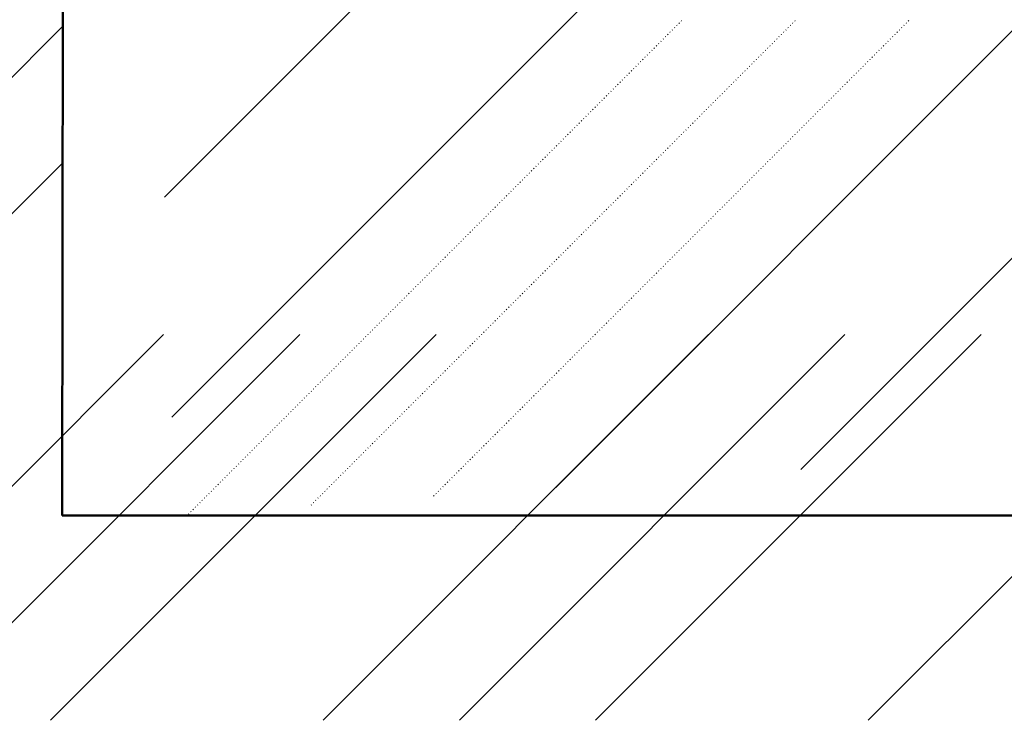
# Model space of a CAD drawing. Header units: millimetres. Extents: x 0 to 1260, y 0 to 297.
# Tile 26 of 104: x 118.68 to 126.35, y 209.27 to 214.72. Entities that reach past the tile are written whole.
import ezdxf

# ---------------------------------------------------------------- set-up
doc = ezdxf.new("R2010")
doc.units = ezdxf.units.MM
for name, pattern in [('K5LT32802', [0]), ('K5LT32806', [0]), ('K5LT_BASIC', [0])]:
    doc.linetypes.add(name, pattern=pattern)
doc.layers.add('Системный слой', color=7, linetype='Continuous')

# ---------------------------------------------------------------- blocks, each defined once
blk = doc.blocks.new('U96')
at = {"layer": 'Системный слой', "color": 7, "linetype": 'K5LT32802', "lineweight": 9}
for p, q in [((119.8098, 213.3406), (139.0343, 232.5651)), ((119.8666, 211.6297), (139.028, 230.7911)), ((122.8543, 211.0818), (138.012, 226.2395)), ((124.7625, 211.2222), (138.012, 224.4718))]:
    blk.add_line(p, q, dxfattribs=at)
at = {"layer": 'Системный слой', "color": 7, "linetype": 'K5LT32806', "lineweight": 18}
for p, q in [((123.7955, 214.6746), (123.799, 214.6781)), ((123.8131, 214.6923), (123.8167, 214.6958)), ((123.8308, 214.71), (123.8344, 214.7135)), ((124.6793, 214.6746), (124.6829, 214.6781)), ((124.697, 214.6923), (124.7006, 214.6958)), ((124.7147, 214.71), (124.7182, 214.7135)), ((125.5632, 214.6746), (125.5668, 214.6781)), ((125.5809, 214.6923), (125.5844, 214.6958)), ((125.5986, 214.71), (125.6021, 214.7135)), ((123.7071, 214.5862), (123.7106, 214.5898)), ((123.7248, 214.6039), (123.7283, 214.6074)), ((123.7424, 214.6216), (123.746, 214.6251)), ((123.7601, 214.6393), (123.7636, 214.6428)), ((123.7778, 214.6569), (123.7813, 214.6605)), ((124.591, 214.5862), (124.5945, 214.5898)), ((124.6086, 214.6039), (124.6122, 214.6074)), ((124.6263, 214.6216), (124.6298, 214.6251)), ((124.644, 214.6393), (124.6475, 214.6428)), ((124.6617, 214.6569), (124.6652, 214.6605)), ((125.4748, 214.5862), (125.4784, 214.5898)), ((125.4925, 214.6039), (125.4961, 214.6074)), ((125.5102, 214.6216), (125.5137, 214.6251)), ((125.5279, 214.6393), (125.5314, 214.6428)), ((125.5456, 214.6569), (125.5491, 214.6605)), ((123.6364, 214.5155), (123.6399, 214.5191)), ((123.654, 214.5332), (123.6576, 214.5367)), ((123.6717, 214.5509), (123.6753, 214.5544)), ((123.6894, 214.5685), (123.6929, 214.5721)), ((124.5202, 214.5155), (124.5238, 214.5191)), ((124.5379, 214.5332), (124.5415, 214.5367)), ((124.5556, 214.5509), (124.5591, 214.5544)), ((124.5733, 214.5685), (124.5768, 214.5721)), ((125.4041, 214.5155), (125.4077, 214.5191)), ((125.4218, 214.5332), (125.4253, 214.5367)), ((125.4395, 214.5509), (125.443, 214.5544)), ((125.4572, 214.5685), (125.4607, 214.5721)), ((123.5657, 214.4448), (123.5692, 214.4483)), ((123.5833, 214.4625), (123.5869, 214.466)), ((123.601, 214.4802), (123.6045, 214.4837)), ((123.6187, 214.4978), (123.6222, 214.5014)), ((124.4495, 214.4448), (124.4531, 214.4483)), ((124.4672, 214.4625), (124.4707, 214.466)), ((124.4849, 214.4802), (124.4884, 214.4837)), ((124.5026, 214.4978), (124.5061, 214.5014)), ((125.3334, 214.4448), (125.337, 214.4483)), ((125.3511, 214.4625), (125.3546, 214.466)), ((125.3688, 214.4802), (125.3723, 214.4837)), ((125.3865, 214.4978), (125.39, 214.5014)), ((123.4773, 214.3564), (123.4808, 214.36)), ((123.4949, 214.3741), (123.4985, 214.3776)), ((123.5126, 214.3918), (123.5162, 214.3953)), ((123.5303, 214.4094), (123.5338, 214.413)), ((123.548, 214.4271), (123.5515, 214.4307)), ((124.3611, 214.3564), (124.3647, 214.36)), ((124.3788, 214.3741), (124.3824, 214.3776)), ((124.3965, 214.3918), (124.4, 214.3953)), ((124.4142, 214.4094), (124.4177, 214.413)), ((124.4319, 214.4271), (124.4354, 214.4307)), ((125.245, 214.3564), (125.2486, 214.36)), ((125.2627, 214.3741), (125.2662, 214.3776)), ((125.2804, 214.3918), (125.2839, 214.3953)), ((125.2981, 214.4094), (125.3016, 214.413)), ((125.3157, 214.4271), (125.3193, 214.4307)), ((123.4066, 214.2857), (123.4101, 214.2892)), ((123.4242, 214.3034), (123.4278, 214.3069)), ((123.4419, 214.3211), (123.4454, 214.3246)), ((123.4596, 214.3387), (123.4631, 214.3423)), ((124.2904, 214.2857), (124.294, 214.2892)), ((124.3081, 214.3034), (124.3116, 214.3069)), ((124.3258, 214.3211), (124.3293, 214.3246)), ((124.3435, 214.3387), (124.347, 214.3423)), ((125.1743, 214.2857), (125.1779, 214.2892)), ((125.192, 214.3034), (125.1955, 214.3069)), ((125.2097, 214.3211), (125.2132, 214.3246)), ((125.2274, 214.3387), (125.2309, 214.3423)), ((123.3358, 214.215), (123.3394, 214.2185)), ((123.3535, 214.2327), (123.3571, 214.2362)), ((123.3712, 214.2503), (123.3747, 214.2539)), ((123.3889, 214.268), (123.3924, 214.2716)), ((124.2197, 214.215), (124.2233, 214.2185)), ((124.2374, 214.2327), (124.2409, 214.2362)), ((124.2551, 214.2503), (124.2586, 214.2539)), ((124.2728, 214.268), (124.2763, 214.2716)), ((125.1036, 214.215), (125.1071, 214.2185)), ((125.1213, 214.2327), (125.1248, 214.2362)), ((125.139, 214.2503), (125.1425, 214.2539)), ((125.1566, 214.268), (125.1602, 214.2716)), ((123.2475, 214.1266), (123.251, 214.1301)), ((123.2651, 214.1443), (123.2687, 214.1478)), ((123.2828, 214.162), (123.2863, 214.1655)), ((123.3005, 214.1796), (123.304, 214.1832)), ((123.3182, 214.1973), (123.3217, 214.2009)), ((124.1313, 214.1266), (124.1349, 214.1301)), ((124.149, 214.1443), (124.1525, 214.1478)), ((124.1667, 214.162), (124.1702, 214.1655)), ((124.1844, 214.1796), (124.1879, 214.1832)), ((124.202, 214.1973), (124.2056, 214.2009)), ((125.0152, 214.1266), (125.0188, 214.1301)), ((125.0329, 214.1443), (125.0364, 214.1478)), ((125.0506, 214.162), (125.0541, 214.1655)), ((125.0683, 214.1796), (125.0718, 214.1832)), ((125.0859, 214.1973), (125.0895, 214.2009)), ((123.1767, 214.0559), (123.1803, 214.0594)), ((123.1944, 214.0736), (123.198, 214.0771)), ((123.2121, 214.0913), (123.2156, 214.0948)), ((123.2298, 214.1089), (123.2333, 214.1125)), ((124.0606, 214.0559), (124.0642, 214.0594)), ((124.0783, 214.0736), (124.0818, 214.0771)), ((124.096, 214.0913), (124.0995, 214.0948)), ((124.1137, 214.1089), (124.1172, 214.1125)), ((124.9445, 214.0559), (124.948, 214.0594)), ((124.9622, 214.0736), (124.9657, 214.0771)), ((124.9799, 214.0913), (124.9834, 214.0948)), ((124.9975, 214.1089), (125.0011, 214.1125)), ((123.106, 213.9852), (123.1096, 213.9887)), ((123.1237, 214.0029), (123.1272, 214.0064)), ((123.1414, 214.0205), (123.1449, 214.0241)), ((123.1591, 214.0382), (123.1626, 214.0418)), ((123.9899, 213.9852), (123.9935, 213.9887)), ((124.0076, 214.0029), (124.0111, 214.0064)), ((124.0253, 214.0205), (124.0288, 214.0241)), ((124.0429, 214.0382), (124.0465, 214.0418)), ((124.8738, 213.9852), (124.8773, 213.9887)), ((124.8915, 214.0029), (124.895, 214.0064)), ((124.9092, 214.0205), (124.9127, 214.0241)), ((124.9268, 214.0382), (124.9304, 214.0418)), ((123.0176, 213.8968), (123.0212, 213.9003)), ((123.0353, 213.9145), (123.0389, 213.918)), ((123.053, 213.9322), (123.0565, 213.9357)), ((123.0707, 213.9498), (123.0742, 213.9534)), ((123.0884, 213.9675), (123.0919, 213.971)), ((123.9015, 213.8968), (123.9051, 213.9003)), ((123.9192, 213.9145), (123.9227, 213.918)), ((123.9369, 213.9322), (123.9404, 213.9357)), ((123.9546, 213.9498), (123.9581, 213.9534)), ((123.9722, 213.9675), (123.9758, 213.971)), ((124.7854, 213.8968), (124.7889, 213.9003)), ((124.8031, 213.9145), (124.8066, 213.918)), ((124.8208, 213.9322), (124.8243, 213.9357)), ((124.8384, 213.9498), (124.842, 213.9534)), ((124.8561, 213.9675), (124.8597, 213.971)), ((122.9469, 213.8261), (122.9505, 213.8296)), ((122.9646, 213.8438), (122.9681, 213.8473)), ((122.9823, 213.8614), (122.9858, 213.865)), ((123, 213.8791), (123.0035, 213.8827)), ((123.8308, 213.8261), (123.8344, 213.8296)), ((123.8485, 213.8438), (123.852, 213.8473)), ((123.8662, 213.8614), (123.8697, 213.865)), ((123.8838, 213.8791), (123.8874, 213.8827)), ((124.7147, 213.8261), (124.7182, 213.8296)), ((124.7324, 213.8438), (124.7359, 213.8473)), ((124.7501, 213.8614), (124.7536, 213.865)), ((124.7677, 213.8791), (124.7713, 213.8827)), ((122.8762, 213.7554), (122.8798, 213.7589)), ((122.8939, 213.7731), (122.8974, 213.7766)), ((122.9116, 213.7907), (122.9151, 213.7943)), ((122.9293, 213.8084), (122.9328, 213.8119)), ((123.7601, 213.7554), (123.7636, 213.7589)), ((123.7778, 213.7731), (123.7813, 213.7766)), ((123.7955, 213.7907), (123.799, 213.7943)), ((123.8131, 213.8084), (123.8167, 213.8119)), ((124.644, 213.7554), (124.6475, 213.7589)), ((124.6617, 213.7731), (124.6652, 213.7766)), ((124.6793, 213.7907), (124.6829, 213.7943)), ((124.697, 213.8084), (124.7006, 213.8119)), ((122.7878, 213.667), (122.7914, 213.6705)), ((122.8055, 213.6847), (122.809, 213.6882)), ((122.8232, 213.7023), (122.8267, 213.7059)), ((122.8409, 213.72), (122.8444, 213.7236)), ((122.8585, 213.7377), (122.8621, 213.7412)), ((123.6717, 213.667), (123.6753, 213.6705)), ((123.6894, 213.6847), (123.6929, 213.6882)), ((123.7071, 213.7023), (123.7106, 213.7059)), ((123.7248, 213.72), (123.7283, 213.7236)), ((123.7424, 213.7377), (123.746, 213.7412)), ((124.5556, 213.667), (124.5591, 213.6705)), ((124.5733, 213.6847), (124.5768, 213.6882)), ((124.591, 213.7023), (124.5945, 213.7059)), ((124.6086, 213.72), (124.6122, 213.7236)), ((124.6263, 213.7377), (124.6298, 213.7412)), ((122.7171, 213.5963), (122.7207, 213.5998)), ((122.7348, 213.614), (122.7383, 213.6175)), ((122.7525, 213.6316), (122.756, 213.6352)), ((122.7702, 213.6493), (122.7737, 213.6528)), ((123.601, 213.5963), (123.6045, 213.5998)), ((123.6187, 213.614), (123.6222, 213.6175)), ((123.6364, 213.6316), (123.6399, 213.6352)), ((123.654, 213.6493), (123.6576, 213.6528)), ((124.4849, 213.5963), (124.4884, 213.5998)), ((124.5026, 213.614), (124.5061, 213.6175)), ((124.5202, 213.6316), (124.5238, 213.6352)), ((124.5379, 213.6493), (124.5415, 213.6528)), ((122.6464, 213.5256), (122.6499, 213.5291)), ((122.6641, 213.5432), (122.6676, 213.5468)), ((122.6818, 213.5609), (122.6853, 213.5645)), ((122.6994, 213.5786), (122.703, 213.5821)), ((123.5303, 213.5256), (123.5338, 213.5291)), ((123.548, 213.5432), (123.5515, 213.5468)), ((123.5657, 213.5609), (123.5692, 213.5645)), ((123.5833, 213.5786), (123.5869, 213.5821)), ((124.4142, 213.5256), (124.4177, 213.5291)), ((124.4319, 213.5432), (124.4354, 213.5468)), ((124.4495, 213.5609), (124.4531, 213.5645)), ((124.4672, 213.5786), (124.4707, 213.5821)), ((122.558, 213.4372), (122.5616, 213.4407)), ((122.5757, 213.4549), (122.5792, 213.4584)), ((122.5934, 213.4725), (122.5969, 213.4761)), ((122.6111, 213.4902), (122.6146, 213.4937)), ((122.6287, 213.5079), (122.6323, 213.5114)), ((123.4419, 213.4372), (123.4454, 213.4407)), ((123.4596, 213.4549), (123.4631, 213.4584)), ((123.4773, 213.4725), (123.4808, 213.4761)), ((123.4949, 213.4902), (123.4985, 213.4937)), ((123.5126, 213.5079), (123.5162, 213.5114)), ((124.3258, 213.4372), (124.3293, 213.4407)), ((124.3435, 213.4549), (124.347, 213.4584)), ((124.3611, 213.4725), (124.3647, 213.4761)), ((124.3788, 213.4902), (124.3824, 213.4937)), ((124.3965, 213.5079), (124.4, 213.5114)), ((122.4873, 213.3665), (122.4908, 213.37)), ((122.505, 213.3841), (122.5085, 213.3877)), ((122.5227, 213.4018), (122.5262, 213.4054)), ((122.5403, 213.4195), (122.5439, 213.423)), ((123.3712, 213.3665), (123.3747, 213.37)), ((123.3889, 213.3841), (123.3924, 213.3877)), ((123.4066, 213.4018), (123.4101, 213.4054)), ((123.4242, 213.4195), (123.4278, 213.423)), ((124.2551, 213.3665), (124.2586, 213.37)), ((124.2728, 213.3841), (124.2763, 213.3877)), ((124.2904, 213.4018), (124.294, 213.4054)), ((124.3081, 213.4195), (124.3116, 213.423)), ((122.4166, 213.2958), (122.4201, 213.2993)), ((122.4343, 213.3134), (122.4378, 213.317)), ((122.452, 213.3311), (122.4555, 213.3346)), ((122.4696, 213.3488), (122.4732, 213.3523)), ((123.3005, 213.2958), (123.304, 213.2993)), ((123.3182, 213.3134), (123.3217, 213.317)), ((123.3358, 213.3311), (123.3394, 213.3346)), ((123.3535, 213.3488), (123.3571, 213.3523)), ((124.1844, 213.2958), (124.1879, 213.2993)), ((124.202, 213.3134), (124.2056, 213.317)), ((124.2197, 213.3311), (124.2233, 213.3346)), ((124.2374, 213.3488), (124.2409, 213.3523)), ((122.3282, 213.2074), (122.3317, 213.2109)), ((122.3459, 213.225), (122.3494, 213.2286)), ((122.3636, 213.2427), (122.3671, 213.2463)), ((122.3812, 213.2604), (122.3848, 213.2639)), ((122.3989, 213.2781), (122.4025, 213.2816)), ((123.2121, 213.2074), (123.2156, 213.2109)), ((123.2298, 213.225), (123.2333, 213.2286)), ((123.2475, 213.2427), (123.251, 213.2463)), ((123.2651, 213.2604), (123.2687, 213.2639)), ((123.2828, 213.2781), (123.2863, 213.2816)), ((124.096, 213.2074), (124.0995, 213.2109)), ((124.1137, 213.225), (124.1172, 213.2286)), ((124.1313, 213.2427), (124.1349, 213.2463)), ((124.149, 213.2604), (124.1525, 213.2639)), ((124.1667, 213.2781), (124.1702, 213.2816)), ((122.2575, 213.1367), (122.261, 213.1402)), ((122.2752, 213.1543), (122.2787, 213.1579)), ((122.2929, 213.172), (122.2964, 213.1755)), ((122.3105, 213.1897), (122.3141, 213.1932)), ((123.1414, 213.1367), (123.1449, 213.1402)), ((123.1591, 213.1543), (123.1626, 213.1579)), ((123.1767, 213.172), (123.1803, 213.1755)), ((123.1944, 213.1897), (123.198, 213.1932)), ((124.0253, 213.1367), (124.0288, 213.1402)), ((124.0429, 213.1543), (124.0465, 213.1579)), ((124.0606, 213.172), (124.0642, 213.1755)), ((124.0783, 213.1897), (124.0818, 213.1932)), ((122.1868, 213.0659), (122.1903, 213.0695)), ((122.2045, 213.0836), (122.208, 213.0872)), ((122.2221, 213.1013), (122.2257, 213.1048)), ((122.2398, 213.119), (122.2434, 213.1225)), ((123.0707, 213.0659), (123.0742, 213.0695)), ((123.0884, 213.0836), (123.0919, 213.0872)), ((123.106, 213.1013), (123.1096, 213.1048)), ((123.1237, 213.119), (123.1272, 213.1225)), ((123.9546, 213.0659), (123.9581, 213.0695)), ((123.9722, 213.0836), (123.9758, 213.0872)), ((123.9899, 213.1013), (123.9935, 213.1048)), ((124.0076, 213.119), (124.0111, 213.1225)), ((122.0984, 212.9776), (122.1019, 212.9811)), ((122.1161, 212.9952), (122.1196, 212.9988)), ((122.1338, 213.0129), (122.1373, 213.0164)), ((122.1514, 213.0306), (122.155, 213.0341)), ((122.1691, 213.0483), (122.1727, 213.0518)), ((122.9823, 212.9776), (122.9858, 212.9811)), ((123, 212.9952), (123.0035, 212.9988)), ((123.0176, 213.0129), (123.0212, 213.0164)), ((123.0353, 213.0306), (123.0389, 213.0341)), ((123.053, 213.0483), (123.0565, 213.0518)), ((123.8662, 212.9776), (123.8697, 212.9811)), ((123.8838, 212.9952), (123.8874, 212.9988)), ((123.9015, 213.0129), (123.9051, 213.0164)), ((123.9192, 213.0306), (123.9227, 213.0341)), ((123.9369, 213.0483), (123.9404, 213.0518)), ((122.0277, 212.9068), (122.0312, 212.9104)), ((122.0454, 212.9245), (122.0489, 212.9281)), ((122.063, 212.9422), (122.0666, 212.9457)), ((122.0807, 212.9599), (122.0843, 212.9634)), ((122.9116, 212.9068), (122.9151, 212.9104)), ((122.9293, 212.9245), (122.9328, 212.9281)), ((122.9469, 212.9422), (122.9505, 212.9457)), ((122.9646, 212.9599), (122.9681, 212.9634)), ((123.7955, 212.9068), (123.799, 212.9104)), ((123.8131, 212.9245), (123.8167, 212.9281)), ((123.8308, 212.9422), (123.8344, 212.9457)), ((123.8485, 212.9599), (123.852, 212.9634)), ((121.957, 212.8361), (121.9605, 212.8397)), ((121.9747, 212.8538), (121.9782, 212.8573)), ((121.9923, 212.8715), (121.9959, 212.875)), ((122.01, 212.8892), (122.0136, 212.8927)), ((122.8409, 212.8361), (122.8444, 212.8397)), ((122.8585, 212.8538), (122.8621, 212.8573)), ((122.8762, 212.8715), (122.8798, 212.875)), ((122.8939, 212.8892), (122.8974, 212.8927)), ((123.7248, 212.8361), (123.7283, 212.8397)), ((123.7424, 212.8538), (123.746, 212.8573)), ((123.7601, 212.8715), (123.7636, 212.875)), ((123.7778, 212.8892), (123.7813, 212.8927)), ((121.8686, 212.7477), (121.8721, 212.7513)), ((121.8863, 212.7654), (121.8898, 212.769)), ((121.904, 212.7831), (121.9075, 212.7866)), ((121.9216, 212.8008), (121.9252, 212.8043)), ((121.9393, 212.8185), (121.9428, 212.822)), ((122.7525, 212.7477), (122.756, 212.7513)), ((122.7702, 212.7654), (122.7737, 212.769)), ((122.7878, 212.7831), (122.7914, 212.7866)), ((122.8055, 212.8008), (122.809, 212.8043)), ((122.8232, 212.8185), (122.8267, 212.822)), ((123.6364, 212.7477), (123.6399, 212.7513)), ((123.654, 212.7654), (123.6576, 212.769)), ((123.6717, 212.7831), (123.6753, 212.7866)), ((123.6894, 212.8008), (123.6929, 212.8043)), ((123.7071, 212.8185), (123.7106, 212.822)), ((121.7979, 212.677), (121.8014, 212.6806)), ((121.8156, 212.6947), (121.8191, 212.6983)), ((121.8332, 212.7124), (121.8368, 212.7159)), ((121.8509, 212.7301), (121.8545, 212.7336)), ((122.6818, 212.677), (122.6853, 212.6806)), ((122.6994, 212.6947), (122.703, 212.6983)), ((122.7171, 212.7124), (122.7207, 212.7159)), ((122.7348, 212.7301), (122.7383, 212.7336)), ((123.5657, 212.677), (123.5692, 212.6806)), ((123.5833, 212.6947), (123.5869, 212.6983)), ((123.601, 212.7124), (123.6045, 212.7159)), ((123.6187, 212.7301), (123.6222, 212.7336)), ((121.7272, 212.6063), (121.7307, 212.6099)), ((121.7449, 212.624), (121.7484, 212.6275)), ((121.7625, 212.6417), (121.7661, 212.6452)), ((121.7802, 212.6594), (121.7837, 212.6629)), ((122.6111, 212.6063), (122.6146, 212.6099)), ((122.6287, 212.624), (122.6323, 212.6275)), ((122.6464, 212.6417), (122.6499, 212.6452)), ((122.6641, 212.6594), (122.6676, 212.6629)), ((123.4949, 212.6063), (123.4985, 212.6099)), ((123.5126, 212.624), (123.5162, 212.6275)), ((123.5303, 212.6417), (123.5338, 212.6452)), ((123.548, 212.6594), (123.5515, 212.6629)), ((121.6388, 212.5179), (121.6423, 212.5215)), ((121.6565, 212.5356), (121.66, 212.5392)), ((121.6741, 212.5533), (121.6777, 212.5568)), ((121.6918, 212.571), (121.6954, 212.5745)), ((121.7095, 212.5886), (121.713, 212.5922)), ((122.5227, 212.5179), (122.5262, 212.5215)), ((122.5403, 212.5356), (122.5439, 212.5392)), ((122.558, 212.5533), (122.5616, 212.5568)), ((122.5757, 212.571), (122.5792, 212.5745)), ((122.5934, 212.5886), (122.5969, 212.5922)), ((123.4066, 212.5179), (123.4101, 212.5215)), ((123.4242, 212.5356), (123.4278, 212.5392)), ((123.4419, 212.5533), (123.4454, 212.5568)), ((123.4596, 212.571), (123.4631, 212.5745)), ((123.4773, 212.5886), (123.4808, 212.5922)), ((121.5681, 212.4472), (121.5716, 212.4508)), ((121.5858, 212.4649), (121.5893, 212.4684)), ((121.6034, 212.4826), (121.607, 212.4861)), ((121.6211, 212.5003), (121.6246, 212.5038)), ((122.452, 212.4472), (122.4555, 212.4508)), ((122.4696, 212.4649), (122.4732, 212.4684)), ((122.4873, 212.4826), (122.4908, 212.4861)), ((122.505, 212.5003), (122.5085, 212.5038)), ((123.3358, 212.4472), (123.3394, 212.4508)), ((123.3535, 212.4649), (123.3571, 212.4684)), ((123.3712, 212.4826), (123.3747, 212.4861)), ((123.3889, 212.5003), (123.3924, 212.5038)), ((121.4974, 212.3765), (121.5009, 212.3801)), ((121.515, 212.3942), (121.5186, 212.3977)), ((121.5327, 212.4119), (121.5363, 212.4154)), ((121.5504, 212.4295), (121.5539, 212.4331)), ((122.3812, 212.3765), (122.3848, 212.3801)), ((122.3989, 212.3942), (122.4025, 212.3977)), ((122.4166, 212.4119), (122.4201, 212.4154)), ((122.4343, 212.4295), (122.4378, 212.4331)), ((123.2651, 212.3765), (123.2687, 212.3801)), ((123.2828, 212.3942), (123.2863, 212.3977)), ((123.3005, 212.4119), (123.304, 212.4154)), ((123.3182, 212.4295), (123.3217, 212.4331)), ((121.409, 212.2881), (121.4125, 212.2917)), ((121.4267, 212.3058), (121.4302, 212.3093)), ((121.4443, 212.3235), (121.4479, 212.327)), ((121.462, 212.3412), (121.4655, 212.3447)), ((121.4797, 212.3588), (121.4832, 212.3624)), ((122.2929, 212.2881), (122.2964, 212.2917)), ((122.3105, 212.3058), (122.3141, 212.3093)), ((122.3282, 212.3235), (122.3317, 212.327)), ((122.3459, 212.3412), (122.3494, 212.3447)), ((122.3636, 212.3588), (122.3671, 212.3624)), ((123.1767, 212.2881), (123.1803, 212.2917)), ((123.1944, 212.3058), (123.198, 212.3093)), ((123.2121, 212.3235), (123.2156, 212.327)), ((123.2298, 212.3412), (123.2333, 212.3447)), ((123.2475, 212.3588), (123.251, 212.3624)), ((121.3383, 212.2174), (121.3418, 212.221)), ((121.3559, 212.2351), (121.3595, 212.2386)), ((121.3736, 212.2528), (121.3772, 212.2563)), ((121.3913, 212.2705), (121.3948, 212.274)), ((122.2221, 212.2174), (122.2257, 212.221)), ((122.2398, 212.2351), (122.2434, 212.2386)), ((122.2575, 212.2528), (122.261, 212.2563)), ((122.2752, 212.2705), (122.2787, 212.274)), ((123.106, 212.2174), (123.1096, 212.221)), ((123.1237, 212.2351), (123.1272, 212.2386)), ((123.1414, 212.2528), (123.1449, 212.2563)), ((123.1591, 212.2705), (123.1626, 212.274)), ((121.2676, 212.1467), (121.2711, 212.1502)), ((121.2852, 212.1644), (121.2888, 212.1679)), ((121.3029, 212.1821), (121.3064, 212.1856)), ((121.3206, 212.1997), (121.3241, 212.2033)), ((122.1514, 212.1467), (122.155, 212.1502)), ((122.1691, 212.1644), (122.1727, 212.1679)), ((122.1868, 212.1821), (122.1903, 212.1856)), ((122.2045, 212.1997), (122.208, 212.2033)), ((123.0353, 212.1467), (123.0389, 212.1502)), ((123.053, 212.1644), (123.0565, 212.1679)), ((123.0707, 212.1821), (123.0742, 212.1856)), ((123.0884, 212.1997), (123.0919, 212.2033)), ((121.1792, 212.0583), (121.1827, 212.0619)), ((121.1968, 212.076), (121.2004, 212.0795)), ((121.2145, 212.0937), (121.2181, 212.0972)), ((121.2322, 212.1114), (121.2357, 212.1149)), ((121.2499, 212.129), (121.2534, 212.1326)), ((122.063, 212.0583), (122.0666, 212.0619)), ((122.0807, 212.076), (122.0843, 212.0795)), ((122.0984, 212.0937), (122.1019, 212.0972)), ((122.1161, 212.1114), (122.1196, 212.1149)), ((122.1338, 212.129), (122.1373, 212.1326)), ((122.9469, 212.0583), (122.9505, 212.0619)), ((122.9646, 212.076), (122.9681, 212.0795)), ((122.9823, 212.0937), (122.9858, 212.0972)), ((123, 212.1114), (123.0035, 212.1149)), ((123.0176, 212.129), (123.0212, 212.1326)), ((121.1085, 211.9876), (121.112, 211.9911)), ((121.1261, 212.0053), (121.1297, 212.0088)), ((121.1438, 212.023), (121.1473, 212.0265)), ((121.1615, 212.0406), (121.165, 212.0442)), ((121.9923, 211.9876), (121.9959, 211.9911)), ((122.01, 212.0053), (122.0136, 212.0088)), ((122.0277, 212.023), (122.0312, 212.0265)), ((122.0454, 212.0406), (122.0489, 212.0442)), ((122.8762, 211.9876), (122.8798, 211.9911)), ((122.8939, 212.0053), (122.8974, 212.0088)), ((122.9116, 212.023), (122.9151, 212.0265)), ((122.9293, 212.0406), (122.9328, 212.0442)), ((121.0377, 211.9169), (121.0413, 211.9204)), ((121.0554, 211.9346), (121.059, 211.9381)), ((121.0731, 211.9523), (121.0766, 211.9558)), ((121.0908, 211.9699), (121.0943, 211.9735)), ((121.9216, 211.9169), (121.9252, 211.9204)), ((121.9393, 211.9346), (121.9428, 211.9381)), ((121.957, 211.9523), (121.9605, 211.9558)), ((121.9747, 211.9699), (121.9782, 211.9735)), ((122.8055, 211.9169), (122.809, 211.9204)), ((122.8232, 211.9346), (122.8267, 211.9381)), ((122.8409, 211.9523), (122.8444, 211.9558)), ((122.8585, 211.9699), (122.8621, 211.9735)), ((120.9494, 211.8285), (120.9529, 211.832)), ((120.967, 211.8462), (120.9706, 211.8497)), ((120.9847, 211.8639), (120.9882, 211.8674)), ((121.0024, 211.8815), (121.0059, 211.8851)), ((121.0201, 211.8992), (121.0236, 211.9028)), ((121.8332, 211.8285), (121.8368, 211.832)), ((121.8509, 211.8462), (121.8545, 211.8497)), ((121.8686, 211.8639), (121.8721, 211.8674)), ((121.8863, 211.8815), (121.8898, 211.8851)), ((121.904, 211.8992), (121.9075, 211.9028)), ((122.7171, 211.8285), (122.7207, 211.832)), ((122.7348, 211.8462), (122.7383, 211.8497)), ((122.7525, 211.8639), (122.756, 211.8674)), ((122.7702, 211.8815), (122.7737, 211.8851)), ((122.7878, 211.8992), (122.7914, 211.9028)), ((120.8786, 211.7578), (120.8822, 211.7613)), ((120.8963, 211.7755), (120.8999, 211.779)), ((120.914, 211.7932), (120.9175, 211.7967)), ((120.9317, 211.8108), (120.9352, 211.8144)), ((121.7625, 211.7578), (121.7661, 211.7613)), ((121.7802, 211.7755), (121.7837, 211.779)), ((121.7979, 211.7932), (121.8014, 211.7967)), ((121.8156, 211.8108), (121.8191, 211.8144)), ((122.6464, 211.7578), (122.6499, 211.7613)), ((122.6641, 211.7755), (122.6676, 211.779)), ((122.6818, 211.7932), (122.6853, 211.7967)), ((122.6994, 211.8108), (122.703, 211.8144)), ((120.8079, 211.6871), (120.8115, 211.6906)), ((120.8256, 211.7048), (120.8291, 211.7083)), ((120.8433, 211.7224), (120.8468, 211.726)), ((120.861, 211.7401), (120.8645, 211.7437)), ((121.6918, 211.6871), (121.6954, 211.6906)), ((121.7095, 211.7048), (121.713, 211.7083)), ((121.7272, 211.7224), (121.7307, 211.726)), ((121.7449, 211.7401), (121.7484, 211.7437)), ((122.5757, 211.6871), (122.5792, 211.6906)), ((122.5934, 211.7048), (122.5969, 211.7083)), ((122.6111, 211.7224), (122.6146, 211.726)), ((122.6287, 211.7401), (122.6323, 211.7437)), ((120.7195, 211.5987), (120.7231, 211.6022)), ((120.7372, 211.6164), (120.7408, 211.6199)), ((120.7549, 211.6341), (120.7584, 211.6376)), ((120.7726, 211.6517), (120.7761, 211.6553)), ((120.7903, 211.6694), (120.7938, 211.6729)), ((121.6034, 211.5987), (121.607, 211.6022)), ((121.6211, 211.6164), (121.6246, 211.6199)), ((121.6388, 211.6341), (121.6423, 211.6376)), ((121.6565, 211.6517), (121.66, 211.6553)), ((121.6741, 211.6694), (121.6777, 211.6729)), ((122.4873, 211.5987), (122.4908, 211.6022)), ((122.505, 211.6164), (122.5085, 211.6199)), ((122.5227, 211.6341), (122.5262, 211.6376)), ((122.5403, 211.6517), (122.5439, 211.6553)), ((122.558, 211.6694), (122.5616, 211.6729)), ((120.6488, 211.528), (120.6524, 211.5315)), ((120.6665, 211.5457), (120.67, 211.5492)), ((120.6842, 211.5633), (120.6877, 211.5669)), ((120.7019, 211.581), (120.7054, 211.5846)), ((121.5327, 211.528), (121.5363, 211.5315)), ((121.5504, 211.5457), (121.5539, 211.5492)), ((121.5681, 211.5633), (121.5716, 211.5669)), ((121.5858, 211.581), (121.5893, 211.5846)), ((122.4166, 211.528), (122.4201, 211.5315)), ((122.4343, 211.5457), (122.4378, 211.5492)), ((122.452, 211.5633), (122.4555, 211.5669)), ((122.4696, 211.581), (122.4732, 211.5846)), ((120.5781, 211.4573), (120.5817, 211.4608)), ((120.5958, 211.475), (120.5993, 211.4785)), ((120.6135, 211.4926), (120.617, 211.4962)), ((120.6312, 211.5103), (120.6347, 211.5138)), ((121.462, 211.4573), (121.4655, 211.4608)), ((121.4797, 211.475), (121.4832, 211.4785)), ((121.4974, 211.4926), (121.5009, 211.4962)), ((121.515, 211.5103), (121.5186, 211.5138)), ((122.3459, 211.4573), (122.3494, 211.4608)), ((122.3636, 211.475), (122.3671, 211.4785)), ((122.3812, 211.4926), (122.3848, 211.4962)), ((122.3989, 211.5103), (122.4025, 211.5138)), ((120.4897, 211.3689), (120.4933, 211.3724)), ((120.5074, 211.3866), (120.5109, 211.3901)), ((120.5251, 211.4042), (120.5286, 211.4078)), ((120.5428, 211.4219), (120.5463, 211.4255)), ((120.5604, 211.4396), (120.564, 211.4431)), ((121.3736, 211.3689), (121.3772, 211.3724)), ((121.3913, 211.3866), (121.3948, 211.3901)), ((121.409, 211.4042), (121.4125, 211.4078)), ((121.4267, 211.4219), (121.4302, 211.4255)), ((121.4443, 211.4396), (121.4479, 211.4431)), ((122.2575, 211.3689), (122.261, 211.3724)), ((122.2752, 211.3866), (122.2787, 211.3901)), ((122.2929, 211.4042), (122.2964, 211.4078)), ((122.3105, 211.4219), (122.3141, 211.4255)), ((122.3282, 211.4396), (122.3317, 211.4431)), ((120.419, 211.2982), (120.4226, 211.3017)), ((120.4367, 211.3159), (120.4402, 211.3194)), ((120.4544, 211.3335), (120.4579, 211.3371)), ((120.4721, 211.3512), (120.4756, 211.3547)), ((121.3029, 211.2982), (121.3064, 211.3017)), ((121.3206, 211.3159), (121.3241, 211.3194)), ((121.3383, 211.3335), (121.3418, 211.3371)), ((121.3559, 211.3512), (121.3595, 211.3547)), ((122.1868, 211.2982), (122.1903, 211.3017)), ((122.2045, 211.3159), (122.208, 211.3194)), ((122.2221, 211.3335), (122.2257, 211.3371)), ((122.2398, 211.3512), (122.2434, 211.3547)), ((120.3483, 211.2275), (120.3519, 211.231)), ((120.366, 211.2451), (120.3695, 211.2487)), ((120.3837, 211.2628), (120.3872, 211.2664)), ((120.4013, 211.2805), (120.4049, 211.284)), ((121.2322, 211.2275), (121.2357, 211.231)), ((121.2499, 211.2451), (121.2534, 211.2487)), ((121.2676, 211.2628), (121.2711, 211.2664)), ((121.2852, 211.2805), (121.2888, 211.284)), ((122.1161, 211.2275), (122.1196, 211.231)), ((122.1338, 211.2451), (122.1373, 211.2487)), ((122.1514, 211.2628), (122.155, 211.2664)), ((122.1691, 211.2805), (122.1727, 211.284)), ((120.2599, 211.1391), (120.2635, 211.1426)), ((120.2776, 211.1568), (120.2811, 211.1603)), ((120.2953, 211.1744), (120.2988, 211.178)), ((120.313, 211.1921), (120.3165, 211.1956)), ((120.3306, 211.2098), (120.3342, 211.2133)), ((121.1438, 211.1391), (121.1473, 211.1426)), ((121.1615, 211.1568), (121.165, 211.1603)), ((121.1792, 211.1744), (121.1827, 211.178)), ((121.1968, 211.1921), (121.2004, 211.1956)), ((121.2145, 211.2098), (121.2181, 211.2133)), ((122.0277, 211.1391), (122.0312, 211.1426)), ((122.0454, 211.1568), (122.0489, 211.1603)), ((122.063, 211.1744), (122.0666, 211.178)), ((122.0807, 211.1921), (122.0843, 211.1956)), ((122.0984, 211.2098), (122.1019, 211.2133)), ((120.1892, 211.0684), (120.1928, 211.0719)), ((120.2069, 211.086), (120.2104, 211.0896)), ((120.2246, 211.1037), (120.2281, 211.1073)), ((120.2422, 211.1214), (120.2458, 211.1249)), ((121.0731, 211.0684), (121.0766, 211.0719)), ((121.0908, 211.086), (121.0943, 211.0896)), ((121.1085, 211.1037), (121.112, 211.1073)), ((121.1261, 211.1214), (121.1297, 211.1249)), ((121.957, 211.0684), (121.9605, 211.0719)), ((121.9747, 211.086), (121.9782, 211.0896)), ((121.9923, 211.1037), (121.9959, 211.1073)), ((122.01, 211.1214), (122.0136, 211.1249)), ((120.1185, 210.9977), (120.122, 211.0012)), ((120.1362, 211.0153), (120.1397, 211.0189)), ((120.1539, 211.033), (120.1574, 211.0365)), ((120.1715, 211.0507), (120.1751, 211.0542)), ((121.0024, 210.9977), (121.0059, 211.0012)), ((121.0201, 211.0153), (121.0236, 211.0189)), ((121.0377, 211.033), (121.0413, 211.0365)), ((121.0554, 211.0507), (121.059, 211.0542)), ((121.904, 211.0153), (121.9075, 211.0189)), ((121.9216, 211.033), (121.9252, 211.0365)), ((121.9393, 211.0507), (121.9428, 211.0542)), ((120.0301, 210.9093), (120.0337, 210.9128)), ((120.0478, 210.9269), (120.0513, 210.9305)), ((120.0655, 210.9446), (120.069, 210.9482)), ((120.0832, 210.9623), (120.0867, 210.9658)), ((120.1008, 210.98), (120.1044, 210.9835)), ((120.9494, 210.9446), (120.9529, 210.9482)), ((120.967, 210.9623), (120.9706, 210.9658)), ((120.9847, 210.98), (120.9882, 210.9835)), ((119.9948, 210.8739), (119.9983, 210.8775)), ((120.0124, 210.8916), (120.016, 210.8951))]:
    blk.add_line(p, q, dxfattribs=at)
blk = doc.blocks.new('U98')
at = {"layer": 'Системный слой', "color": 7, "linetype": 'K5LT32802', "lineweight": 9}
for p, q in [((116.0111, 211.6633), (119.0156, 214.6677)), ((116.0096, 210.601), (119.014, 213.6055)), ((116.801, 209.2711), (119.801, 212.2711)), ((117.8617, 209.2711), (120.8617, 212.2711)), ((118.9223, 209.2711), (121.9223, 212.2711)), ((121.0436, 209.2711), (124.0436, 212.2711)), ((122.1043, 209.2711), (125.1043, 212.2711)), ((123.165, 209.2711), (126.165, 212.2711)), ((125.2863, 209.2711), (128.2863, 212.2711))]:
    blk.add_line(p, q, dxfattribs=at)

msp = doc.modelspace()

# ---------------------------------------------------------------- linework, layer by layer
at = {"layer": 'Системный слой', "color": 7, "linetype": 'K5LT_BASIC', "lineweight": 50}
for p in [(119.04758, 236.29606), (139.01205, 210.86372)]:
    msp.add_line(p, (119.01205, 210.86372), dxfattribs=at)

# ---------------------------------------------------------------- block references
at = {"layer": 'Системный слой'}
for name in ['U98', 'U96']:
    msp.add_blockref(name, (0, 0), dxfattribs=at)

doc.saveas('drawing.dxf')
